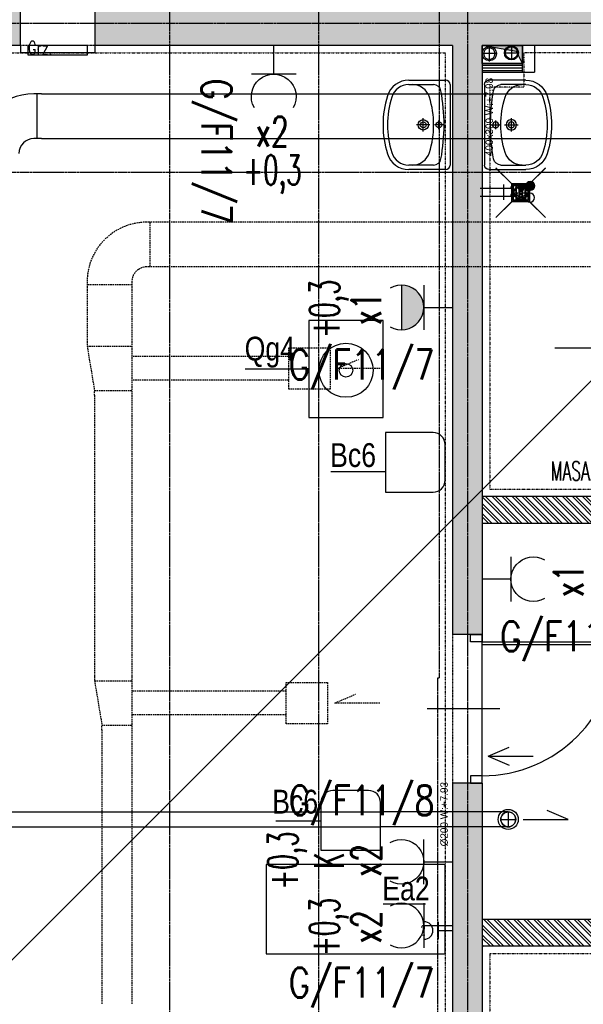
# Model space of a CAD drawing. Extents: x -7228 to 74941, y -112898 to 85621.
# Tile 235 of 256: x 51237 to 51615, y -10285 to -9624. Entities that reach past the tile are written whole.
import ezdxf
from ezdxf.enums import TextEntityAlignment as Align

# ---------------------------------------------------------------- set-up
doc = ezdxf.new("R2010")
doc.units = 0
for name, pattern in [('CENTER', [2, 1.25, -0.25, 0.25, -0.25]), ('DASHDOT', [1, 0.5, -0.25, 0, -0.25]), ('DASHED', [0.75, 0.5, -0.25]), ('DASHED2', [0.375, 0.25, -0.125]), ('DIVIDE', [31.75, 12.7, -6.35, 0, -6.35, 0, -6.35])]:
    doc.linetypes.add(name, pattern=pattern)
doc.layers.get('0').update_dxf_attribs({"color": 101, "linetype": 'CONTINUOUS'})
for name, color, linetype in [('-A_ELEKTR', 2, 'CONTINUOUS'), ('-A_TECHNOLOGIA', 120, 'CONTINUOUS'), ('Drz---drzwi', 5, 'CONTINUOUS'), ('E35', 6, 'CONTINUOUS'), ('E50', 3, 'CONTINUOUS'), ('Ins-co', 2, 'CONTINUOUS'), ('Ins-kan', 54, 'CONTINUOUS'), ('Ins-went', 141, 'CONTINUOUS'), ('Ins-wod', 4, 'CONTINUOUS'), ('Okn---okna', 5, 'CONTINUOUS'), ('Opis-pom', 6, 'CONTINUOUS'), ('Os-osie glowne', 1, 'CENTER'), ('Przebicia', 4, 'CONTINUOUS'), ('Sc-beton', 7, 'CONTINUOUS'), ('Sc-beton-hatch', 86, 'CONTINUOUS'), ('Sc-cegla pustak', 42, 'CONTINUOUS'), ('Sc-cegla pustak-hatch', 8, 'CONTINUOUS'), ('Sc-gk', 120, 'CONTINUOUS'), ('Sc-nadproza kon', 5, 'DASHED2'), ('Sc-silikat', 61, 'CONTINUOUS'), ('Suf-widok', 8, 'CONTINUOUS'), ('W-idok pod', 5, 'DASHED'), ('W-otwor-strop', 1, 'CONTINUOUS'), ('Wyp-meble', 155, 'CONTINUOUS'), ('Wyp-sanitar', 131, 'CONTINUOUS')]:
    doc.layers.add(name, color=color, linetype=linetype)
doc.layers.add('-A_NR', color=8, linetype='CONTINUOUS', plot=False)
doc.styles.add('ARIAL_CE', font='ARIAL.TTF', dxfattribs={"width": 0.8})
doc.styles.add('dwg_opis podstawowy', font='romans.shx', dxfattribs={"width": 0.9})
doc.styles.add('KA wymiar', font='romans.shx', dxfattribs={"width": 0.6})
doc.styles.add('ROMANS', font='romans', dxfattribs={"width": 0.85})
doc.linetypes.add('BATTING', pattern='A,0.0001,-0.1,[134,ltypeshp.shx,S=0.1,R=0,X=-0.1,Y=0],-0.2,[134,ltypeshp.shx,S=0.1,R=180,X=0.1,Y=0],-0.1', length=0.4001)

# ---------------------------------------------------------------- blocks, each defined once
blk = doc.blocks.new('_0630_DRZWI_90')
at = {"ltscale": 7}
for p, q in [((5, 8), (5, 98)), ((6.8, 8), (6.8, 97.98))]:
    blk.add_line(p, q, dxfattribs=at)
at = {"ltscale": 25}
for p, q in [((50, 19.7), (50, -28.9)), ((5, 8), (0, 8)), ((0, 8), (5, 8)), ((0, 0), (0, 8)), ((95, 8), (5, 8)), ((5, 8), (5, 0)), ((95, 8), (95, 0)), ((100, 8), (95, 8)), ((100, 0), (100, 8)), ((5, 0), (0, 0)), ((5, 0), (0, 0)), ((95, 0), (100, 0)), ((95, 0), (100, 0))]:
    blk.add_line(p, q, dxfattribs=at)
at = {"ltscale": 7}
blk.add_arc((5, 8), 90, 0, 90, dxfattribs=at)
blk = doc.blocks.new('umywalka_60x45')
at = {"ltscale": 25}
for p, q in [((-27, 0), (27, 0)), ((-30, -27.72), (-30, -3)), ((0, -4.5), (0, -10.5)), ((30, -3), (30, -27.72)), ((-27, -27.72), (-27, -11.03)), ((3, -7.5), (-3, -7.5)), ((27, -11.03), (27, -27.72)), ((4.5, -18), (-4.5, -18)), ((0, -13.5), (0, -22.5))]:
    blk.add_line(p, q, dxfattribs=at)
for centre, radius in [((0, -7.5), 2), ((0, -18), 3.5), ((0, -18), 2)]:
    blk.add_circle(centre, radius, dxfattribs=at)
for centre, radius, start, end in [((27, -3), 3, 0, 90), ((-27, -3), 3, 90, 180), ((-22, -11.03), 5, 100.52627, 180), ((0, -129.43), 125.43, 79.47373, 100.52627), ((22, -11.03), 5, 0, 79.47373), ((0, -73.4), 62.4, 72.6871, 107.3129), ((-15, -25.28), 12, 107.3129, 180), ((15, -25.28), 12, 0, 72.6871), ((-15, -27.72), 15, 180, 252.6871), ((-15, -27.72), 12, 180, 252.6871), ((15, -27.72), 12, 287.3129, 0), ((15, -27.72), 15, 287.3129, 0), ((0, 20.4), 62.4, 252.6871, 287.3129), ((0, 20.4), 65.4, 252.6871, 287.3129)]:
    blk.add_arc(centre, radius, start, end, dxfattribs=at)
blk = doc.blocks.new('_STRZAŁKA_WENT')
for q in [(-6.02, -14.01), (0, -30.24), (6.02, -14.01)]:
    blk.add_line((0, 0), q)
blk = doc.blocks.new('_dkjhsjhkfgh')
at = {"layer": 'Ins-went', "ltscale": 2}
for p, q in [((444.04, 1327.52), (439.04, 1327.52)), ((441.04, 1327.52), (441.04, 1297.52)), ((444.04, 1327.52), (1256.04, 1327.52)), ((444.04, 1297.52), (439.04, 1297.52)), ((444.04, 1297.52), (1256.04, 1297.52)), ((422.03, 845.22), (439.73, 845.22)), ((439.75, 845.22), (479.75, 845.22)), ((479.75, 845.22), (509.75, 845.22)), ((509.73, 845.22), (549.73, 845.22)), ((549.73, 845.22), (671.73, 845.22)), ((752.43, 840.22), (762.43, 840.22)), ((757.43, 845.22), (757.43, 835.22)), ((422.03, 835.22), (439.73, 835.22)), ((439.75, 835.22), (479.75, 835.22)), ((479.75, 835.22), (509.75, 835.22)), ((509.73, 835.22), (549.73, 835.22)), ((549.73, 835.22), (671.73, 835.22))]:
    blk.add_line(p, q, dxfattribs=at)
blk.add_lwpolyline([(767.43, 840.22), (797.67, 840.22), (783.66, 846.24)], dxfattribs=at)
for radius in [6.75, 5]:
    blk.add_circle((757.43, 840.22), radius, dxfattribs=at)
for centre, radius, start, end in [((439.04, 1287.52), 40, 90, 180), ((439.04, 1287.52), 10, 90, 180), ((757.43, 840.22), 5, 90, 270), ((757.43, 840.22), 5, 270, 90)]:
    blk.add_arc(centre, radius, start, end, dxfattribs=at)
for points in [[(757.43, 845.22), (671.73, 845.22)], [(757.43, 835.22), (671.73, 835.22)]]:
    blk.add_spline(points, degree=3, dxfattribs=at)
blk = doc.blocks.new('_ODWODNIENIE_KRATKA')
for p, q in [((-12, 0), (-22.61, 10.61)), ((0, 0), (10.61, 10.61)), ((-11, -2.99), (-1, -2.99)), ((-1, -4.99), (-11, -4.99)), ((-22.61, -22.6), (-12, -11.99)), ((-11, -6.99), (-1, -6.99)), ((-1, -8.99), (-11, -8.99)), ((10.61, -22.6), (0, -11.99))]:
    blk.add_line(p, q)
for points in [[(0, -11.99), (0, 0), (-12, 0), (-12, -11.99)], [(-1, -10.99), (-1, -1), (-11, -1), (-11, -10.99)]]:
    blk.add_lwpolyline(points, close=True)
blk = doc.blocks.new('_dfkfjhk')
blk.add_hatch(color=256).paths.add_polyline_path([(-1.62, -30.68, 1), (-1.62, -36.67, 1)])
for p, q in [((0, 0), (0, -20.8)), ((5.2, 0), (5.2, -20.8)), ((-2.6, -15.6), (7.8, -15.6)), ((-0.5, -29.55), (-0.06, -26.96)), ((2.04, -28.63), (-0.5, -29.55)), ((-0.06, -26.96), (2.04, -28.63))]:
    blk.add_line(p, q)
for centre in [(-1.62, -33.67), (6.31, -33.51)]:
    blk.add_circle(centre, 3)
for centre, radius, start, end in [((-0.18, -22.87), 2.08, 85.0473, 258.62939), ((-1.63, -27.25), 2.57, 296.22445, 65.93842), ((5.02, -22.87), 2.08, 85.0473, 258.62939), ((3.57, -27.25), 2.57, 296.22445, 65.93842)]:
    blk.add_arc(centre, radius, start, end)
for points in [[(-0.06, -26.96), (2.04, -28.63), (-0.5, -29.55)], [(5.2, -26.96), (7.3, -28.63), (4.76, -29.55)]]:
    blk.add_solid(points)
blk = doc.blocks.new('T-GNIAZDO_1F')
at = {"layer": '-A_ELEKTR'}
for p, q in [((9.36, 11.7), (9.36, 0)), ((9.36, 5.85), (19.5, 5.85))]:
    blk.add_line(p, q, dxfattribs=at)
blk.add_arc((0, 5.85), 5.85, 270, 90, dxfattribs=at)
blk = doc.blocks.new('g2')
at = {"layer": 'E35'}
blk.add_line((15, 19.27), (-15, 19.27), dxfattribs=at)
blk.add_arc((0, 34.27), 15, 150, 30, dxfattribs=at)
at = {"layer": 'E50'}
blk.add_line((0, 19.27), (0, 0), dxfattribs=at)

msp = doc.modelspace()

# ---------------------------------------------------------------- hatches: boundary and pattern name
at = {"layer": 'E35'}
msp.add_hatch(color=256, dxfattribs=at).paths.add_polyline_path([(51493.277, -9802.029), (51493.277, -9832.029, 1)])
at = {"layer": 'Sc-beton-hatch'}
h = msp.add_hatch(dxfattribs=at)
h.set_pattern_fill('ANSI33', color=256, style=0)
h.paths.add_polyline_path([(53417.547, -5966.119), (53397.547, -5966.119), (53397.547, -6066.119), (53347.547, -6066.119), (53347.547, -6086.119), (53397.547, -6086.119), (53397.547, -6539.119), (53417.547, -6539.119)])
h.paths.add_polyline_path([(52727.547, -5896.063), (52727.547, -6126.119), (52747.547, -6126.119), (52747.547, -6086.119), (52787.547, -6086.119), (52787.547, -6066.119), (52747.547, -6066.119), (52747.547, -5893.275, 0.0068353), (53006.666, -5853.258), (53003.652, -5833.484, -0.0084051), (52685.545, -5881.599), (52688.203, -5901.422, 0.0010351)])
h.paths.add_polyline_path([(52755.047, -6461.119), (52720.047, -6461.119), (52720.047, -6496.119), (52755.047, -6496.119)])
h.paths.add_polyline_path([(52712.547, -6843.119), (52747.547, -6843.119), (52747.547, -6808.119), (52712.547, -6808.119)])
h.paths.add_polyline_path([(53417.547, -6674.119), (53397.547, -6674.119), (53397.547, -6896.119), (53417.547, -6896.119)])
h.paths.add_polyline_path([(52002.547, -6461.119), (51967.547, -6461.119), (51967.547, -6496.119), (52002.547, -6496.119)], flags=17)
h.paths.add_polyline_path([(51782.547, -6476.119), (51782.547, -5979.405, 0.0063955), (52027.547, -5966.832), (52026.267, -5946.873, -0.0079596), (51721.947, -5961.536), (51722.592, -5981.526, 0.0010422), (51762.547, -5980.155), (51762.547, -6648.119), (51782.547, -6648.119), (51782.547, -6496.119), (51815.547, -6496.119), (51815.547, -6496.115), (51815.547, -6476.119)])
h.paths.add_polyline_path([(51327.547, -6828.119), (51427.547, -6828.119), (51427.547, -7026.119), (51447.547, -7026.119), (51447.547, -6828.119), (51782.547, -6828.119), (51782.547, -6803.119), (51762.547, -6803.119), (51762.547, -6808.119), (51347.547, -6808.119), (51347.547, -5986.279, 0.0010428), (51387.547, -5986.471), (51387.602, -5966.468, -0.0015651), (51327.547, -5966.119)])
h.paths.add_polyline_path([(51987.547, -6808.119), (51967.547, -6808.119), (51967.547, -7466.119), (51944.547, -7466.119), (51944.547, -7486.119), (51967.547, -7486.119), (51967.547, -8068.619), (51987.547, -8068.619), (51987.547, -7486.119), (52278.547, -7486.119), (52278.547, -7801.119), (52298.547, -7801.119), (52351.547, -7801.119), (52351.547, -7781.119), (52298.547, -7781.119), (52298.547, -7466.119), (51987.547, -7466.119)])
h.paths.add_polyline_path([(51427.547, -7276.119), (51447.547, -7276.119), (51447.547, -7176.119), (51427.547, -7176.119)])
h.paths.add_polyline_path([(51427.547, -7526.119), (51447.547, -7526.119), (51447.547, -7486.119), (51487.547, -7486.119), (51487.547, -7466.119), (51447.547, -7466.119), (51447.547, -7426.119), (51427.547, -7426.119)])
h.paths.add_polyline_path([(51807.547, -7486.119), (51807.547, -7466.119), (51742.547, -7466.119), (51742.547, -7486.119)])
h.paths.add_polyline_path([(52351.547, -7486.119), (52351.547, -7466.119), (52298.547, -7466.119), (52298.547, -7486.119)], flags=17)
h.paths.add_polyline_path([(52573.547, -7486.119), (52573.547, -7466.119), (52485.547, -7466.119), (52485.547, -7486.119)])
h.paths.add_polyline_path([(52727.547, -7466.119), (52707.547, -7466.119), (52707.547, -7486.119), (52727.547, -7486.119)])
h.paths.add_polyline_path([(52747.547, -7466.119), (52727.547, -7466.119), (52727.547, -7486.119), (52727.547, -7781.119), (52707.547, -7781.119), (52707.547, -7801.119), (52747.547, -7801.119)])
h.paths.add_polyline_path([(52505.547, -7781.119), (52485.547, -7781.119), (52485.547, -7801.119), (52573.547, -7801.119), (52573.547, -7781.119), (52520.547, -7781.119), (52520.547, -7486.119), (52505.547, -7486.119)])
h.paths.add_polyline_path([(53417.547, -7316.119), (53397.547, -7316.119), (53397.547, -7666.119), (53417.547, -7666.119)])
h.paths.add_polyline_path([(53417.547, -7766.119), (53397.547, -7766.119), (53397.547, -8031.119), (53417.547, -8031.119)])
h.paths.add_polyline_path([(53397.547, -8216.119), (53349.547, -8216.119), (53349.547, -8236.119), (53397.547, -8236.119), (53397.547, -8841.119), (53417.547, -8841.119), (53417.547, -8181.119), (53397.547, -8181.119)])
h.paths.add_polyline_path([(53150.547, -8216.119), (53150.547, -8236.119), (53244.547, -8236.119), (53244.547, -8216.119)])
h.paths.add_polyline_path([(52922.547, -8216.119), (52922.547, -8236.119), (53025.547, -8236.119), (53025.547, -8216.119)])
h.paths.add_polyline_path([(52727.547, -8236.119), (52727.547, -8966.119), (52702.547, -8966.119), (52702.547, -8986.119), (52747.547, -8986.119), (52747.547, -8236.119), (52787.547, -8236.119), (52787.547, -8216.119), (52244.047, -8216.119), (52244.047, -8236.119)])
h.paths.add_polyline_path([(51967.547, -8216.119), (51447.547, -8216.119), (51447.547, -8156.119), (51427.547, -8156.119), (51427.547, -8236.119), (51762.547, -8236.119), (52109.047, -8236.119), (52109.047, -8216.119), (51987.547, -8216.119), (51987.547, -8168.619), (51967.547, -8168.619)])
h.paths.add_polyline_path([(51427.547, -8006.119), (51447.547, -8006.119), (51447.547, -7963.119), (51427.547, -7963.119)])
h.paths.add_polyline_path([(51447.547, -7676.119), (51427.547, -7676.119), (51427.547, -7873.119), (51447.547, -7873.119)])
h.paths.add_polyline_path([(51762.547, -8986.119), (51782.547, -8986.119), (51782.547, -8966.119), (51427.547, -8966.119), (51427.547, -8986.119)])
h.paths.add_polyline_path([(51782.547, -8986.119), (51802.547, -8986.119), (51802.547, -8966.119), (51782.547, -8966.119)])
h.paths.add_polyline_path([(51802.547, -8966.119), (51802.547, -8986.119), (52114.047, -8986.119), (52114.047, -8966.119)])
h.paths.add_polyline_path([(52339.547, -8986.119), (52339.547, -8966.119), (52244.047, -8966.119), (52244.047, -8986.119)], flags=17)
h.paths.add_polyline_path([(52449.547, -8966.119), (52449.547, -8986.119), (52592.547, -8986.119), (52592.547, -8966.119)])
h.paths.add_polyline_path([(52967.547, -8966.119), (52967.547, -8986.119), (53045.547, -8986.119), (53045.547, -8966.119)])
h.paths.add_polyline_path([(53155.547, -8966.119), (53155.547, -8986.119), (53397.547, -8986.119), (53397.547, -9011.119), (53417.547, -9011.119), (53417.547, -8941.119), (53397.547, -8941.119), (53397.547, -8966.119)])
h.paths.add_polyline_path([(53397.547, -9134.119), (53362.547, -9134.119), (53362.547, -9440.619), (53382.547, -9440.619), (53382.547, -9154.119), (53417.547, -9154.119), (53417.547, -9111.119), (53397.547, -9111.119)])
h.paths.add_polyline_path([(53382.547, -9560.619), (53362.547, -9560.619), (53362.547, -9616.119), (52967.547, -9616.119), (52967.547, -9641.119), (53362.547, -9641.119), (53362.547, -9671.119), (53382.547, -9671.119), (53382.547, -9641.119)])
h.paths.add_polyline_path([(53417.547, -9856.119), (53382.547, -9856.119), (53382.547, -9821.119), (53362.547, -9821.119), (53362.547, -9876.119), (53397.547, -9876.119), (53397.547, -10283.619), (53397.547, -10466.119), (52747.547, -10466.119), (52747.547, -10421.119), (52727.547, -10421.119), (52727.547, -10486.119), (53397.547, -10486.119), (53397.547, -10915.39), (53397.547, -10976.119), (53417.547, -10976.119), (53417.547, -10576.119), (53417.547, -10403.619)])
h.paths.add_polyline_path([(52747.547, -10095.119), (52727.547, -10095.119), (52727.547, -10291.119), (52747.547, -10291.119)], flags=17)
h.paths.add_polyline_path([(52727.547, -9985.119), (52747.547, -9985.119), (52747.547, -9206.119), (52727.547, -9206.119), (52727.547, -9616.119), (52431.547, -9616.119), (52431.547, -9641.119), (52727.547, -9641.119)])
h.paths.add_polyline_path([(52280.547, -9616.119), (52280.547, -9641.119), (52321.547, -9641.119), (52321.547, -9616.119)])
h.paths.add_polyline_path([(52058.547, -9641.119), (52058.547, -9616.119), (51942.547, -9616.119), (51942.547, -9641.119)])
h.paths.add_polyline_path([(51842.547, -9641.119), (51842.547, -9616.119), (51547.547, -9616.119), (51547.547, -9601.119), (51527.547, -9601.119), (51527.547, -9616.119), (51287.547, -9616.119), (51287.547, -9641.119), (51527.547, -9641.119), (51527.547, -10036.619), (51547.547, -10036.619), (51547.547, -9641.119)])
h.paths.add_polyline_path([(51547.547, -9472.119), (51527.547, -9472.119), (51527.547, -9504.119), (51547.547, -9504.119)])
h.paths.add_polyline_path([(51237.547, -9641.119), (51237.547, -9616.119), (51187.547, -9616.119), (51187.547, -9641.119)])
h.paths.add_polyline_path([(51137.547, -9641.119), (51137.547, -9616.119), (51087.547, -9616.119), (51087.547, -9641.119)])
h.paths.add_polyline_path([(51037.547, -9641.119), (51037.547, -9616.119), (50987.547, -9616.119), (50987.547, -9641.119)])
h.paths.add_polyline_path([(50937.547, -9641.119), (50937.547, -9616.119), (50897.547, -9616.119), (50897.547, -10523.119), (50997.547, -10523.119), (50997.547, -10538.119), (51017.547, -10538.119), (51017.547, -10503.119), (50917.547, -10503.119), (50917.547, -9641.119)])
h.paths.add_polyline_path([(52058.547, -9962.119), (52058.547, -9944.119), (51944.547, -9944.119), (51944.547, -9962.119)])
h.paths.add_polyline_path([(51527.547, -10291.119), (51547.547, -10291.119), (51547.547, -10136.619), (51527.547, -10136.619)])
h.paths.add_polyline_path([(51017.547, -10656.119), (51017.547, -10638.119), (50997.547, -10638.119), (50997.547, -10656.119), (50797.547, -10656.119), (50797.547, -11011.119), (51527.547, -11011.119), (51527.547, -11051.119), (51547.547, -11051.119), (51547.547, -11011.119), (51597.547, -11011.119), (51597.547, -10991.119), (51547.547, -10991.119), (51547.547, -10836.119), (51527.547, -10836.119), (51527.547, -10991.119), (50817.547, -10991.119), (50817.547, -10676.119), (51527.547, -10676.119), (51527.547, -10686.119), (51547.547, -10686.119), (51547.547, -10421.119), (51527.547, -10421.119), (51527.547, -10656.119)])
h.paths.add_polyline_path([(51987.547, -10486.119), (52104.047, -10486.119), (52104.047, -10466.119), (51767.547, -10466.119), (51767.547, -10486.119), (51967.547, -10486.119), (51967.547, -10991.119), (51747.547, -10991.119), (51747.547, -11011.119), (51807.547, -11011.119), (51807.547, -11051.119), (51827.547, -11051.119), (51827.547, -11011.119), (52087.547, -11011.119), (52087.547, -10991.119), (51987.547, -10991.119)])
h.paths.add_polyline_path([(52214.047, -10466.119), (52214.047, -10486.119), (52278.547, -10486.119), (52278.547, -10991.119), (52237.547, -10991.119), (52237.547, -11011.119), (52819.547, -11011.119), (52819.547, -10991.119), (52298.547, -10991.119), (52298.547, -10466.119)])
h.paths.add_polyline_path([(53382.547, -11011.119), (53382.547, -10991.119), (53337.547, -10991.119), (53337.547, -11011.119)])
h.paths.add_polyline_path([(53400.047, -10993.619), (53382.547, -11011.119), (53417.547, -11011.119)])
h.paths.add_polyline_path([(53382.547, -10976.119), (53382.547, -11011.119), (53400.047, -10993.619)])
h.paths.add_polyline_path([(53382.547, -10976.119), (53400.047, -10993.619), (53417.547, -10976.119)])
h.paths.add_polyline_path([(53417.547, -10976.119), (53400.047, -10993.619), (53417.547, -11011.119)])
at = {"layer": 'Sc-cegla pustak-hatch'}
h = msp.add_hatch(dxfattribs=at)
h.set_pattern_fill('ANSI32', color=256, scale=0.5, angle=90, style=0)
h.paths.add_polyline_path([(52792.547, -7484.119), (52792.547, -7466.119), (52747.547, -7466.119), (52747.547, -7484.119)])
h.paths.add_polyline_path([(52967.547, -7484.119), (52967.547, -7996.119), (52985.547, -7996.119), (52985.547, -7969.119), (53059.547, -7969.119), (53067.547, -7969.119), (53067.547, -7977.119), (53059.547, -7977.119), (53059.547, -7996.119), (53085.347, -7996.119), (53085.347, -7978.119), (53077.547, -7978.119), (53077.547, -7951.119), (52985.547, -7951.119), (52985.547, -7602.119), (53050.547, -7602.119), (53050.547, -7584.119), (52985.547, -7584.119), (52985.547, -7466.119), (52922.547, -7466.119), (52922.547, -7484.119)])
h.paths.add_polyline_path([(53150.547, -7584.119), (53150.547, -7602.119), (53397.547, -7602.119), (53397.547, -7584.119)])
h.paths.add_polyline_path([(53397.547, -7996.119), (53397.547, -7978.119), (53185.347, -7978.119), (53185.347, -7996.119)])
h.paths.add_polyline_path([(52967.547, -8464.119), (52985.547, -8464.119), (52985.547, -8236.119), (52967.547, -8236.119)])
h.paths.add_polyline_path([(52095.547, -7978.119), (52095.547, -7710.119), (52077.547, -7710.119), (52077.547, -7996.119), (52278.547, -7996.119), (52278.547, -8038.619), (52296.547, -8038.619), (52296.547, -7968.119), (52278.547, -7968.119), (52278.547, -7978.119)])
h.paths.add_polyline_path([(52296.547, -7801.119), (52278.547, -7801.119), (52278.547, -7868.119), (52296.547, -7868.119)])
h.paths.add_polyline_path([(51902.547, -7978.119), (51902.547, -7996.119), (51967.547, -7996.119), (51967.547, -7978.119)])
h.paths.add_polyline_path([(51802.547, -7996.119), (51802.547, -7978.119), (51744.547, -7978.119), (51744.547, -7996.119)])
h.paths.add_polyline_path([(51654.547, -7996.119), (51654.547, -7978.119), (51447.547, -7978.119), (51447.547, -7996.119)])
h.paths.add_polyline_path([(51427.547, -8356.119), (51445.547, -8356.119), (51445.547, -8236.119), (51427.547, -8236.119)])
h.paths.add_polyline_path([(51427.547, -8571.119), (51445.547, -8571.119), (51445.547, -8566.119), (52040.547, -8566.119), (52040.547, -8630.119), (52058.547, -8630.119), (52058.547, -8492.119), (52040.547, -8492.119), (52040.547, -8548.119), (51782.547, -8548.119), (51782.547, -8466.119), (51764.547, -8466.119), (51764.547, -8548.119), (51445.547, -8548.119), (51445.547, -8506.119), (51427.547, -8506.119)])
h.paths.add_polyline_path([(51782.547, -8236.119), (51764.547, -8236.119), (51764.547, -8366.119), (51782.547, -8366.119)])
h.paths.add_polyline_path([(52058.547, -8236.119), (52040.547, -8236.119), (52040.547, -8392.119), (52058.547, -8392.119)])
h.paths.add_polyline_path([(52296.547, -8168.619), (52278.547, -8168.619), (52278.547, -8216.119), (52296.547, -8216.119)])
h.paths.add_polyline_path([(52296.547, -8236.119), (52278.547, -8236.119), (52278.547, -8966.119), (52296.547, -8966.119), (52296.547, -8570.119), (52592.547, -8570.119), (52592.547, -8552.119), (52296.547, -8552.119)])
h.paths.add_polyline_path([(52058.547, -8730.119), (52040.547, -8730.119), (52040.547, -8966.119), (52058.547, -8966.119)])
h.paths.add_polyline_path([(51445.547, -8721.119), (51427.547, -8721.119), (51427.547, -8786.119), (51445.547, -8786.119)])
h.paths.add_polyline_path([(51427.547, -8966.119), (51445.547, -8966.119), (51445.547, -8936.119), (51427.547, -8936.119)])
h.paths.add_polyline_path([(51445.547, -9001.119), (51445.547, -8986.119), (51427.547, -8986.119), (51427.547, -9001.119)])
h.paths.add_polyline_path([(51427.547, -9216.119), (51445.547, -9216.119), (51445.547, -9151.119), (51427.547, -9151.119)])
h.paths.add_polyline_path([(51427.547, -9490.119), (51527.547, -9490.119), (51527.547, -9472.119), (51445.547, -9472.119), (51445.547, -9366.119), (51427.547, -9366.119)])
h.paths.add_polyline_path([(51764.547, -9306.119), (51782.547, -9306.119), (51782.547, -8998.119), (51764.547, -8998.119)])
h.paths.add_polyline_path([(52040.547, -9616.119), (52058.547, -9616.119), (52058.547, -9461.119), (52040.547, -9461.119)])
h.paths.add_polyline_path([(52040.547, -9361.119), (52058.547, -9361.119), (52058.547, -8986.119), (52040.547, -8986.119)])
h.paths.add_polyline_path([(52727.547, -8570.119), (52727.547, -8552.119), (52702.547, -8552.119), (52702.547, -8570.119)])
h.paths.add_polyline_path([(52994.547, -8594.119), (52994.547, -8668.119), (52967.547, -8668.119), (52967.547, -8966.119), (52985.547, -8966.119), (52985.547, -8686.119), (53397.547, -8686.119), (53397.547, -8668.119), (53012.547, -8668.119), (53012.547, -8576.119), (52985.547, -8576.119), (52985.547, -8554.119), (52967.547, -8554.119), (52967.547, -8594.119)])
h.paths.add_polyline_path([(52985.547, -9224.119), (52985.547, -8986.119), (52967.547, -8986.119), (52967.547, -9206.119), (52922.547, -9206.119), (52922.547, -9224.119)])
h.paths.add_polyline_path([(52967.547, -9344.119), (52967.547, -9362.119), (53362.547, -9362.119), (53362.547, -9344.119)])
h.paths.add_polyline_path([(52674.547, -9206.119), (52674.547, -9224.119), (52712.547, -9224.119), (52727.547, -9224.119), (52727.547, -9206.119)])
h.paths.add_polyline_path([(52792.547, -9224.119), (52792.547, -9206.119), (52747.547, -9206.119), (52747.547, -9224.119)])
h.paths.add_polyline_path([(52564.547, -9224.119), (52564.547, -9206.119), (52482.547, -9206.119), (52482.547, -9161.119), (52464.547, -9161.119), (52464.547, -9206.119), (52449.547, -9206.119), (52449.547, -9224.119)])
h.paths.add_polyline_path([(52482.547, -8986.119), (52464.547, -8986.119), (52464.547, -9031.119), (52482.547, -9031.119)])
h.paths.add_polyline_path([(52280.547, -9206.119), (52280.547, -9616.119), (52298.547, -9616.119), (52298.547, -9224.119), (52339.547, -9224.119), (52339.547, -9206.119)])
h.paths.add_polyline_path([(51547.547, -9944.119), (51547.547, -9962.119), (51764.547, -9962.119), (51764.547, -10228.119), (51547.547, -10228.119), (51547.547, -10246.119), (52058.547, -10246.119), (52058.547, -10151.619), (52040.547, -10151.619), (52040.547, -10228.119), (51782.547, -10228.119), (51782.547, -9962.119), (51944.547, -9962.119), (51944.547, -9944.119)])
h.paths.add_polyline_path([(52058.547, -9962.119), (52040.547, -9962.119), (52040.547, -10051.619), (52058.547, -10051.619)], flags=17)
h.paths.add_polyline_path([(52058.547, -9641.119), (52040.547, -9641.119), (52040.547, -9944.119), (52058.547, -9944.119)])
h.paths.add_polyline_path([(52680.659, -9975.119), (52680.659, -9957.119), (52298.547, -9957.119), (52298.547, -9641.119), (52280.547, -9641.119), (52280.547, -10291.119), (52298.547, -10291.119), (52298.547, -10246.119), (52727.547, -10246.119), (52727.547, -10228.119), (52298.547, -10228.119), (52298.547, -9975.119)])
h.paths.add_polyline_path([(53362.547, -9876.119), (53362.547, -9858.119), (52967.547, -9858.119), (52967.547, -9876.119)])
h.paths.add_polyline_path([(52967.547, -10118.119), (52985.547, -10118.119), (52985.547, -10108.119), (53397.547, -10108.119), (53397.547, -10090.119), (52985.547, -10090.119), (52985.547, -9984.119), (52967.547, -9984.119)])
h.paths.add_polyline_path([(52985.547, -10238.119), (52985.547, -10228.119), (52967.547, -10228.119), (52967.547, -10356.119), (52985.547, -10356.119), (52985.547, -10256.119), (53135.547, -10256.119), (53135.547, -10466.119), (53153.547, -10466.119), (53153.547, -10238.119)])
h.paths.add_polyline_path([(52967.547, -10456.119), (52967.547, -10466.119), (52985.547, -10466.119), (52985.547, -10456.119)])
h.paths.add_polyline_path([(52280.547, -10466.119), (52298.547, -10466.119), (52298.547, -10421.119), (52280.547, -10421.119)])
h.paths.add_polyline_path([(51785.547, -10656.119), (51785.547, -10596.119), (51767.547, -10596.119), (51767.547, -10686.119), (51785.547, -10686.119), (51785.547, -10674.119), (51967.547, -10674.119), (51967.547, -10656.119)])
h.paths.add_polyline_path([(51785.547, -10786.119), (51767.547, -10786.119), (51767.547, -10991.119), (51785.547, -10991.119)])
h.paths.add_polyline_path([(51785.547, -10496.119), (51785.547, -10486.119), (51767.547, -10486.119), (51767.547, -10496.119)])
at = {"layer": 'W-otwor-strop'}
for points in [[(51547.547, -9641.119), (51574.547, -9641.119), (51574.547, -9653.119), (51570.547, -9645.119)], [(51567.292, -9733.934), (51578.281, -9734.934), (51579.282, -9745.934), (51579.282, -9733.934)]]:
    msp.add_hatch(color=256, dxfattribs=at).paths.add_polyline_path(points)

# ---------------------------------------------------------------- linework, layer by layer
at = {"layer": '-A_NR', "color": 8}
for p, q in [((51431.067, -9858.427), (51388.364, -9858.427)), ((51445.913, -9927.26), (51482.547, -9927.26)), ((51408.944, -10161.97), (51439.063, -10161.97))]:
    msp.add_line(p, q, dxfattribs=at)
at = {"layer": '-A_NR', "ltscale": 0.5}
msp.add_line((51481.008, -10217.522), (51509.344, -10217.522), dxfattribs=at)
at = {"layer": 'E35'}
for p, q in [((53008.047, -8479.119), (50787.445, -10699.722)), ((51493.277, -9802.029), (51493.277, -9832.029))]:
    msp.add_line(p, q, dxfattribs=at)
at = {"layer": 'Ins-co'}
msp.add_lwpolyline([(51242.547, -9641.178), (51242.547, -9647.278), (51282.547, -9647.278), (51282.547, -9641.178)], close=True, dxfattribs=at)
at = {"layer": 'Ins-kan', "linetype": 'Continuous', "ltscale": 0.3}
for p, q in [((51552.297, -9651.845), (51552.297, -9641.345)), ((51567.151, -9641.34), (51567.151, -9650.79)), ((51557.547, -9646.595), (51547.047, -9646.595)), ((51562.426, -9646.065), (51571.876, -9646.065))]:
    msp.add_line(p, q, dxfattribs=at)
at = {"layer": 'Ins-kan', "linetype": 'DASHED', "ltscale": 0.3}
for p, q in [((51568.542, -9739.993), (51577.992, -9739.993)), ((51573.267, -9735.268), (51573.267, -9744.718))]:
    msp.add_line(p, q, dxfattribs=at)
at = {"layer": 'Ins-kan', "linetype": 'Continuous', "ltscale": 0.3}
for centre, radius in [((51552.297, -9646.595), 4.77), ((51567.151, -9646.065), 4.725), ((51567.151, -9646.065), 4.125)]:
    msp.add_circle(centre, radius, dxfattribs=at)
at = {"layer": 'Ins-kan', "linetype": 'DASHED', "ltscale": 0.3}
for radius in [4.725, 4.125]:
    msp.add_circle((51573.267, -9739.993), radius, dxfattribs=at)
at = {"layer": 'Ins-kan', "linetype": 'Continuous', "ltscale": 0.3, "extrusion": (0, 9.7811e-55, -1)}
msp.add_ellipse((51552.297, -9646.595), major_axis=(2.722, 2.722), ratio=1, start_param=3.9269908, end_param=10.2101761, dxfattribs=at)
at = {"layer": 'Ins-went', "linetype": 'DASHED', "ltscale": 2}
for p, q in [((51327.34, -9759.803), (51322.34, -9759.803)), ((51324.34, -9759.803), (51324.34, -9789.803)), ((52121.14, -9759.803), (51327.34, -9759.803)), ((51327.34, -9789.803), (51322.34, -9789.803)), ((52121.14, -9789.803), (51327.34, -9789.803)), ((51282.34, -9799.803), (51282.34, -9804.803)), ((51312.34, -9799.803), (51312.34, -9804.803)), ((51282.3, -9804.803), (51282.3, -9840.003)), ((51312.34, -9801.803), (51282.34, -9801.803)), ((51312.3, -9804.803), (51312.3, -9840.003)), ((51282.3, -9839.987), (51282.3, -9842.987)), ((51312.3, -9839.987), (51312.3, -9875.987)), ((51282.3, -9842.987), (51312.3, -9842.987)), ((51282.3, -9842.987), (51287.3, -9872.987)), ((51312.3, -9872.987), (51287.3, -9872.987)), ((51287.3, -9875.987), (51287.3, -9872.987)), ((51287.3, -9875.987), (51287.3, -10064.787)), ((51312.3, -9875.987), (51312.3, -10064.787)), ((51287.3, -10064.785), (51287.3, -10067.785)), ((51312.3, -10064.785), (51312.3, -10100.785)), ((51287.3, -10067.785), (51312.3, -10067.785)), ((51287.3, -10067.785), (51292.3, -10097.785)), ((51312.3, -10097.785), (51292.3, -10097.785)), ((51292.3, -10100.785), (51292.3, -10097.785)), ((51292.3, -10100.785), (51292.3, -10285.085)), ((51312.3, -10100.785), (51312.3, -10285.085))]:
    msp.add_line(p, q, dxfattribs=at)
for points in [[(51417.657, -9844.137), (51445.357, -9844.137), (51445.357, -9871.837), (51417.657, -9871.837)], [(51415.85, -10068.935), (51443.55, -10068.935), (51443.55, -10096.635), (51415.85, -10096.635)]]:
    msp.add_lwpolyline(points, close=True, dxfattribs=at)
for points in [[(51480.595, -9857.997), (51450.357, -9857.987), (51464.373, -9851.969)], [(51478.788, -10082.795), (51448.55, -10082.785), (51462.565, -10076.768)]]:
    msp.add_lwpolyline(points, dxfattribs=at)
for radius in [40, 10]:
    msp.add_arc((51322.34, -9799.803), radius, 90, 180, dxfattribs=at)
for points in [[(51417.657, -9849.987), (51312.3, -9849.987)], [(51417.657, -9865.987), (51312.3, -9865.987)], [(51415.85, -10074.785), (51312.3, -10074.785)], [(51415.85, -10090.785), (51312.3, -10090.785)]]:
    msp.add_spline(points, degree=3, dxfattribs=at)
at = {"layer": 'Okn---okna'}
for points in [[(51237.547, -9641.119), (51237.547, -9646.119)], [(51287.547, -9641.119), (51287.547, -9646.119)], [(51287.547, -9646.119), (51237.547, -9646.119)]]:
    msp.add_lwpolyline(points, dxfattribs=at)
at = {"layer": 'Os-osie glowne'}
for points in [[(51337.547, -5544.119), (51337.547, -11521.119)], [(51437.547, -5544.119), (51437.547, -11521.119)], [(51537.547, -5544.119), (51537.547, -11591.119)], [(50525.547, -9626.119), (62792.547, -9626.119)], [(50525.547, -9726.119), (62792.547, -9726.119)]]:
    msp.add_lwpolyline(points, dxfattribs=at)
at = {"layer": 'Sc-beton'}
for points in [[(51237.547, -9641.119), (51237.547, -9616.119)], [(51287.547, -9616.119), (51287.547, -9641.119)], [(51237.547, -9641.119), (51187.547, -9641.119)], [(51527.547, -9641.119), (51287.547, -9641.119)], [(51527.547, -9641.119), (51527.547, -10036.619)], [(51842.547, -9641.119), (51547.547, -9641.119)], [(51547.547, -9641.119), (51547.547, -10036.619)], [(51547.547, -10036.619), (51527.547, -10036.619)], [(51527.547, -10136.619), (51527.547, -10291.119)], [(51547.547, -10136.619), (51527.547, -10136.619)], [(51547.547, -10136.619), (51547.547, -10291.119)]]:
    msp.add_lwpolyline(points, dxfattribs=at)
at = {"layer": 'Sc-cegla pustak'}
for points in [[(51944.547, -9944.119), (51547.547, -9944.119)], [(51764.547, -9962.119), (51547.547, -9962.119)], [(51764.547, -10228.119), (51547.547, -10228.119)], [(52058.547, -10246.119), (51547.547, -10246.119)]]:
    msp.add_lwpolyline(points, dxfattribs=at)
at = {"layer": 'Sc-gk'}
for points in [[(51547.547, -9653.119), (51574.547, -9653.119)], [(51547.547, -9654.319), (51574.547, -9654.319)], [(51547.547, -9657.919), (51574.547, -9657.919)], [(51547.547, -9659.119), (51574.547, -9659.119)]]:
    msp.add_lwpolyline(points, dxfattribs=at)
at = {"layer": 'Sc-gk', "linetype": 'BATTING', "ltscale": 0.09}
msp.add_lwpolyline([(51547.547, -9656.119), (51574.547, -9656.119)], dxfattribs=at)
at = {"layer": 'Sc-nadproza kon', "linetype": 'DASHDOT', "ltscale": 0.5}
for points in [[(51287.547, -9641.119), (51237.547, -9641.119)], [(51527.547, -10036.619), (51527.547, -10136.619)]]:
    msp.add_lwpolyline(points, dxfattribs=at)
at = {"layer": 'Sc-silikat'}
msp.add_line((51574.547, -9659.119), (51574.547, -9641.119), dxfattribs=at)
for points in [[(51582.547, -9641.119), (51582.547, -9659.119)], [(51574.547, -9659.119), (51582.547, -9659.119)]]:
    msp.add_lwpolyline(points, dxfattribs=at)
at = {"layer": 'Suf-widok', "linetype": 'DIVIDE', "ltscale": 0.02}
for points in [[(51579.547, -10986.119), (51762.547, -10986.119), (51762.547, -10461.119), (52275.547, -10461.119), (52275.547, -9201.119), (52459.547, -9201.119), (52459.547, -8991.119), (52063.547, -8991.119), (52063.547, -10251.119), (51552.547, -10251.119), (51552.547, -10841.119), (51579.547, -10841.119), (51579.547, -10917.119)], [(51522.547, -10651.119), (51022.547, -10651.119), (51022.547, -10498.119), (50922.547, -10498.119), (50922.547, -9646.119), (51522.547, -9646.119)], [(52035.547, -9646.119), (51575.547, -9646.119), (51575.547, -9669.119), (51552.547, -9669.119), (51552.547, -9939.119), (52035.547, -9939.119)]]:
    msp.add_lwpolyline(points, close=True, dxfattribs=at)
at = {"layer": 'W-idok pod'}
msp.add_lwpolyline([(51447.547, -8251.119), (51518.547, -8251.119), (51518.547, -10066.119), (51517.547, -10066.119), (51517.547, -10641.119)], dxfattribs=at)
at = {"layer": 'W-otwor-strop', "ltscale": 0.5}
for points in [[(51547.547, -9641.119), (51574.547, -9641.119), (51574.547, -9653.119), (51547.547, -9653.119)], [(51547.547, -9641.119), (51574.547, -9641.119), (51574.547, -9653.119), (51570.547, -9645.119), (51547.547, -9641.119)], [(51567.292, -9733.934), (51579.282, -9733.934), (51579.282, -9745.934), (51567.292, -9745.934)]]:
    msp.add_lwpolyline(points, close=True, dxfattribs=at)
msp.add_lwpolyline([(51567.292, -9733.934), (51578.281, -9734.934), (51579.282, -9745.934)], dxfattribs=at)
at = {"layer": 'Wyp-meble', "ltscale": 0.3}
for points in [[(51431.067, -9890.927), (51481.067, -9890.927), (51481.067, -9825.927), (51431.067, -9825.927)], [(51402.547, -10251.307), (51522.547, -10251.307), (51522.547, -10191.307), (51402.547, -10191.307)]]:
    msp.add_lwpolyline(points, close=True, dxfattribs=at)
for points in [[(51514.547, -9901.146), (51482.547, -9901.146), (51482.547, -9941.146), (51514.547, -9941.146, 0.4142136), (51522.547, -9933.146), (51522.547, -9909.146, 0.4142136)], [(51439.276, -10149.466), (51439.276, -10181.466), (51479.276, -10181.466), (51479.276, -10149.466, 0.4142136), (51471.276, -10141.466), (51447.276, -10141.466, 0.4142136)]]:
    msp.add_lwpolyline(points, format="xyb", close=True, dxfattribs=at)
for radius in [18.151, 4.524]:
    msp.add_circle((51456.067, -9859.263), radius, dxfattribs=at)
at = {"layer": 'Wyp-sanitar'}
msp.add_line((51596.144, -9844.119), (51903.502, -9844.119), dxfattribs=at)

# ---------------------------------------------------------------- block references
at = {"layer": '-A_TECHNOLOGIA'}
msp.add_blockref('T-GNIAZDO_1F', (51508.59, -10241.38), dxfattribs=at)
msp.add_blockref('_dkjhsjhkfgh', (50807.547, -11001.119))
at = {"layer": 'Drz---drzwi', "rotation": 270}
msp.add_blockref('_0630_DRZWI_90', (51539.547, -10036.619), dxfattribs=at)
at = {"layer": 'E35', "xscale": -1}
for p, rotation in [((51407.547, -9641.119), 180), ((51547.547, -9999.594), 270), ((51527.547, -10189.378), 90)]:
    msp.add_blockref('g2', p, dxfattribs=dict(at, rotation=rotation))
at = {"layer": 'E35', "rotation": 90}
for p in [(51527.547, -9817.029), (51527.547, -10232.195)]:
    msp.add_blockref('g2', p, dxfattribs=at)
at = {"layer": 'Ins-kan', "xscale": -1, "rotation": 90}
msp.add_blockref('_ODWODNIENIE_KRATKA', (51567.288, -9746.057), dxfattribs=at)
at = {"layer": 'Ins-kan', "rotation": 90}
msp.add_blockref('_ODWODNIENIE_KRATKA', (51567.292, -9733.934), dxfattribs=at)
at = {"layer": 'Ins-went', "xscale": -1, "rotation": 90}
msp.add_blockref('_STRZAŁKA_WENT', (51551.485, -10118.495), dxfattribs=at)
at = {"layer": 'Ins-wod', "xscale": -1, "rotation": 90}
msp.add_blockref('_dfkfjhk', (51546.142, -9737.002), dxfattribs=at)
msp.add_blockref('_dfkfjhk', (51546.142, -9737.002), dxfattribs=at)
at = {"layer": 'Wyp-sanitar', "rotation": 270}
msp.add_blockref('umywalka_60x45', (51525.918, -9694.411), dxfattribs=at)
at = {"layer": 'Wyp-sanitar', "xscale": -1, "rotation": 90}
msp.add_blockref('umywalka_60x45', (51549.057, -9694.411), dxfattribs=at)

# ---------------------------------------------------------------- texts
at = {"layer": '-A_ELEKTR', "style": 'KA wymiar', "width": 0.6}
msp.add_text('2', height=6.457, dxfattribs=at).set_placement((51506.216, -10238.654))
at = {"layer": '-A_NR', "color": 8, "style": 'ARIAL_CE', "width": 0.8}
for s, p in [('Qg4', (51388.052, -9852.713)), ('Bc6', (51445.432, -9924.21)), ('Bc6', (51406.543, -10156.985)), ('Ea2', (51480.434, -10215.301))]:
    msp.add_text(s, height=16, dxfattribs=at).set_placement(p)
at = {"layer": 'E35', "style": 'ROMANS'}
for s, rotation, width, p in [('G/F11/7', 270, 0.8, (51367.745, -9712.188)), ('+0,3', 90, 0.6, (51444.66, -9817.901)), ('x1', 90, 0.7, (51469.646, -9817.96)), ('G/F11/7', 0, 0.8, (51466.586, -9856.832)), ('x1', 90, 0.7, (51605.449, -10000.526)), ('G/F11/6', 360, 0.8, (51608.508, -10039.397)), ('G/F11/8', 360, 0.8, (51466.586, -10149.575)), ('+0,3', 90, 0.6, (51416.686, -10188.506)), ('K', 90, 0.6, (51444.66, -10188.506)), ('x2', 90, 0.7, (51469.646, -10188.446)), ('+0,3', 90, 0.6, (51444.66, -10233.067)), ('x2', 90, 0.7, (51469.646, -10233.127)), ('G/F11/7', 0, 0.8, (51466.586, -10271.998))]:
    msp.add_text(s, height=20, rotation=rotation, dxfattribs=dict(at, width=width)).set_placement(p, align=Align.MIDDLE)
for s, width, p in [('x2', 0.7, (51406.616, -9699.021)), ('+0,3', 0.6, (51406.676, -9727.721))]:
    msp.add_text(s, height=20, dxfattribs=dict(at, width=width)).set_placement(p, align=Align.MIDDLE)
at = {"layer": 'Ins-co', "style": 'ROMANS', "width": 0.7}
msp.add_text('Grz.', height=9, dxfattribs=at).set_placement((51242.657, -9647.235))
at = {"layer": 'Opis-pom', "style": 'dwg_opis podstawowy', "width": 0.6}
msp.add_text('MASAŻ PODWODNY', height=12.75, dxfattribs=at).set_placement((51640.58, -9926.82), align=Align.MIDDLE_CENTER)
at = {"layer": 'Przebicia'}
for s, p in [('400x300 W:+7.98', (51554.709, -9715.429, 3630)), ('%%C200 W:+7.93', (51524.396, -10179.046, 3630))]:
    msp.add_text(s, height=5, rotation=90, dxfattribs=at).set_placement(p)

doc.saveas('drawing.dxf')
